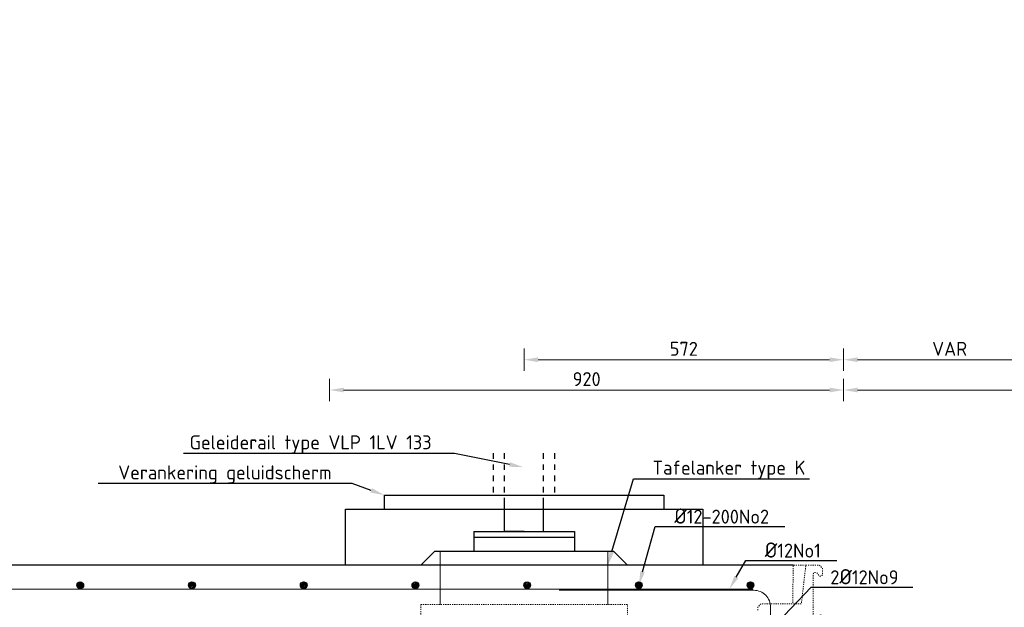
# Model space of a CAD drawing. Header units: millimetres. Extents: x -8028558 to 327273, y -63352 to 83293.
# Tile 72 of 195: x 99044 to 100806, y -26713 to -25662. Entities that reach past the tile are written whole.
import ezdxf
from ezdxf import colors
from ezdxf.entities.mleader import LeaderData, LeaderLine
from ezdxf.math import Vec2, Vec3

# ---------------------------------------------------------------- set-up
doc = ezdxf.new("R2010")
doc.units = ezdxf.units.MM
doc.linetypes.add('NLCS-HIDDEN', pattern=[4, 2, -2])
for name, color, linetype, lineweight in [('B-CO-BC-BETONVORM-AD', 252, 'Continuous', 18), ('B-CO-BC-BETONVORM-GD', 90, 'Continuous', 25), ('B-CO-BC-BETONVORM-M', 7, 'Continuous', 18), ('B-CO-BC-WAPENING-GD', 130, 'Continuous', 25), ('B-CO-BC-WAPENING_HOOFDWAPENING-G', 170, 'Continuous', 18), ('B-CO-SC-STAALVORM-GN', 10, 'NLCS-HIDDEN', 13), ('B-GV-AM-AS_KUNSTWERK_GELUIDSWERENDEVOORZIENING-GD', 10, 'Continuous', 25), ('B-WE-BV-GELEIDECONSTRUCTIE_GELEIDERAIL-GD', 210, 'Continuous', 25), ('V-CO-BC-BETONVORM-M', 7, 'Continuous', 18), ('X-XX-AL-VERWIJZING-T25', 7, 'Continuous', 25)]:
    doc.layers.add(name, color=color, linetype=linetype, lineweight=lineweight)
doc.styles.add('NLCS-ISO-MM10-T25', font='NLCS-ISO.ttf', dxfattribs={"height": 25})
doc.dimstyles.new('NLCS-MM10-T25-PIJL_L0_H0', dxfattribs={"dimscale": 10, "dimtxt": 2.5, "dimasz": 2.5, "dimexe": 2, "dimexo": 2, "dimgap": 0.7, "dimtad": 1, "dimdec": 0, "dimzin": 0, "dimdsep": 46, "dimtxsty": 'NLCS-ISO-MM10-T25', "dimcen": 0, "dimdle": 2, "dimclrd": 256, "dimclre": 256, "dimclrt": 256, "dimadec": 0, "dimazin": 0, "dimtfac": 1, "dimtdec": 3, "dimtofl": 0, "dimtmove": 0, "dimatfit": 3, "dimfxl": 2, "dimfxlon": 1, "dimtfillclr": 256, "dimtolj": 1, "dimtzin": 0, "dimlwd": -1, "dimlwe": -1, "dimarcsym": 0})

# ---------------------------------------------------------------- blocks, each defined once
blk = doc.blocks.new('*D1953')
at = {"layer": 'V-CO-BC-BETONVORM-M', "transparency": 16777216}
for p, q in [((99598.5, -26344.3), (99598.5, -26304.3)), ((100518.6, -26344.3), (100518.6, -26304.3)), ((100493.6, -26324.3), (99623.5, -26324.3))]:
    blk.add_line(p, q, dxfattribs=at)
for points in [[(99623.5, -26320.1), (99623.5, -26328.5), (99598.5, -26324.3)], [(100493.6, -26320.1), (100493.6, -26328.5), (100518.6, -26324.3)]]:
    blk.add_solid(points, dxfattribs=at)
at = {"layer": 'V-CO-BC-BETONVORM-M', "transparency": 16777216, "insert": (100058.6, -26304.8), "char_height": 25, "attachment_point": 5, "style": 'NLCS-ISO-MM10-T25'}
blk.add_mtext('\\A1;920', dxfattribs=at)
blk = doc.blocks.new('*D1961')
at = {"layer": 'V-CO-BC-BETONVORM-M', "transparency": 16777216}
for p, q in [((100518.6, -26344.3), (100518.6, -26304.3)), ((101818.6, -26344.3), (101818.6, -26304.3)), ((101793.6, -26324.3), (100543.6, -26324.3))]:
    blk.add_line(p, q, dxfattribs=at)
for points in [[(100543.6, -26320.1), (100543.6, -26328.5), (100518.6, -26324.3)], [(101793.6, -26320.1), (101793.6, -26328.5), (101818.6, -26324.3)]]:
    blk.add_solid(points, dxfattribs=at)
at = {"layer": 'V-CO-BC-BETONVORM-M', "transparency": 16777216, "insert": (101168.6, -26304.8), "char_height": 25, "attachment_point": 5, "style": 'NLCS-ISO-MM10-T25'}
blk.add_mtext('\\A1;+/-1300', dxfattribs=at)
blk = doc.blocks.new('Verankering geluidscherm')
at = {"layer": 'B-GV-AM-AS_KUNSTWERK_GELUIDSWERENDEVOORZIENING-GD', "flags": 128}
for points in [[(-29790.6, -6868.1), (-29790.6, -6858.1)], [(-29680.6, -6868.1), (-29680.6, -6858.1)], [(-29790.6, -6888.1), (-29790.6, -6878.1)], [(-29680.6, -6888.1), (-29680.6, -6878.1)], [(-29790.6, -6908.1), (-29790.6, -6898.1)], [(-29680.6, -6908.1), (-29680.6, -6898.1)], [(-29790.6, -6928.1), (-29790.6, -6918.1)], [(-29680.6, -6928.1), (-29680.6, -6918.1)], [(-29985.6, -6958.1), (-29985.6, -6933.1), (-29485.6, -6933.1), (-29485.6, -6958.1)], [(-30055.6, -7058.1), (-30055.6, -6958.1), (-29415.6, -6958.1), (-29415.6, -7058.1)]]:
    blk.add_lwpolyline(points, dxfattribs=at)
blk = doc.blocks.new('geleiderailconstructie')
at = {"layer": 'B-WE-BV-GELEIDECONSTRUCTIE_GELEIDERAIL-GD', "flags": 128}
for points in [[(-28291.3, -6868.1), (-28291.3, -6858.1)], [(-28221.3, -6868.1), (-28221.3, -6858.1)], [(-28291.3, -6888.1), (-28291.3, -6878.1)], [(-28221.3, -6888.1), (-28221.3, -6878.1)], [(-28291.3, -6908.1), (-28291.3, -6898.1)], [(-28221.3, -6908.1), (-28221.3, -6898.1)], [(-28291.3, -6928.1), (-28291.3, -6918.1)], [(-28221.3, -6928.1), (-28221.3, -6918.1)], [(-28256.3, -6998.1), (-28291.3, -6998.1), (-28291.3, -6938.1)], [(-28256.3, -6998.1), (-28221.3, -6998.1), (-28221.3, -6938.1)], [(-28346.3, -6998.1), (-28166.3, -6998.1)], [(-28346.3, -6998.1), (-28346.3, -7033.1)], [(-28166.3, -6998.1), (-28166.3, -7033.1)], [(-28346.3, -7008.1), (-28166.3, -7008.1)], [(-28416.3, -7033.1), (-28441.3, -7058.1)], [(-28416.3, -7033.1), (-28096.3, -7033.1)], [(-28096.3, -7033.1), (-28071.3, -7058.1)]]:
    blk.add_lwpolyline(points, dxfattribs=at)
blk = doc.blocks.new('*D2081')
at = {"layer": 'B-CO-BC-BETONVORM-M', "transparency": 16777216}
for p, q in [((99946.6, -26290.1), (99946.6, -26250.1)), ((100518.6, -26290.1), (100518.6, -26250.1)), ((100493.6, -26270.1), (99971.6, -26270.1))]:
    blk.add_line(p, q, dxfattribs=at)
for points in [[(99971.6, -26266), (99971.6, -26274.3), (99946.6, -26270.1)], [(100493.6, -26266), (100493.6, -26274.3), (100518.6, -26270.1)]]:
    blk.add_solid(points, dxfattribs=at)
at = {"layer": 'B-CO-BC-BETONVORM-M', "transparency": 16777216, "insert": (100232.6, -26250.6), "char_height": 25, "attachment_point": 5, "style": 'NLCS-ISO-MM10-T25'}
blk.add_mtext('\\A1;572', dxfattribs=at)
blk = doc.blocks.new('*D2082')
at = {"layer": 'B-CO-BC-BETONVORM-M', "transparency": 16777216}
for p, q in [((100518.6, -26290.1), (100518.6, -26250.1)), ((100898.6, -26290.1), (100898.6, -26250.1)), ((100873.6, -26270.1), (100543.6, -26270.1))]:
    blk.add_line(p, q, dxfattribs=at)
for points in [[(100543.6, -26266), (100543.6, -26274.3), (100518.6, -26270.1)], [(100873.6, -26266), (100873.6, -26274.3), (100898.6, -26270.1)]]:
    blk.add_solid(points, dxfattribs=at)
at = {"layer": 'B-CO-BC-BETONVORM-M', "transparency": 16777216, "insert": (100708.6, -26250.6), "char_height": 25, "attachment_point": 5, "style": 'NLCS-ISO-MM10-T25'}
blk.add_mtext('\\A1;VAR', dxfattribs=at)

msp = doc.modelspace()

# ---------------------------------------------------------------- hatches: boundary and pattern name
at = {"layer": 'B-CO-BC-BETONVORM-AD'}
h = msp.add_hatch(dxfattribs=at)
h.set_pattern_fill('ACO-BETON_GEWAPEND', color=256, pattern_type=2)
h.set_pattern_definition([(45, (-1056.6588, 16672.1097), (-1.414213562, 1.414213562), [])])
edge = h.paths.add_edge_path()
edge.add_arc((99152, -26673.7), 6, 180, 540, ccw=False)
h = msp.add_hatch(dxfattribs=at)
h.set_pattern_fill('ACO-BETON_GEWAPEND', color=256, pattern_type=2)
h.set_pattern_definition([(45, (-1256.6588, 16672.1097), (-1.414213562, 1.414213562), [])])
edge = h.paths.add_edge_path()
edge.add_arc((99352, -26673.7), 6, 180, 540, ccw=False)
h = msp.add_hatch(dxfattribs=at)
h.set_pattern_fill('ACO-BETON_GEWAPEND', color=256, pattern_type=2)
h.set_pattern_definition([(45, (-1456.6588, 16672.1097), (-1.414213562, 1.414213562), [])])
edge = h.paths.add_edge_path()
edge.add_arc((99552, -26673.7), 6, 180, 540, ccw=False)
h = msp.add_hatch(dxfattribs=at)
h.set_pattern_fill('ACO-BETON_GEWAPEND', color=256, pattern_type=2)
h.set_pattern_definition([(45, (-1656.6588, 16672.1097), (-1.414213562, 1.414213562), [])])
edge = h.paths.add_edge_path()
edge.add_arc((99752, -26673.7), 6, 180, 540, ccw=False)
h = msp.add_hatch(dxfattribs=at)
h.set_pattern_fill('ACO-BETON_GEWAPEND', color=256, pattern_type=2)
h.set_pattern_definition([(45, (-1856.6588, 16672.1097), (-1.414213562, 1.414213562), [])])
edge = h.paths.add_edge_path()
edge.add_arc((99952, -26673.7), 6, 180, 540, ccw=False)
h = msp.add_hatch(dxfattribs=at)
h.set_pattern_fill('ACO-BETON_GEWAPEND', color=256, pattern_type=2)
h.set_pattern_definition([(45, (-2056.6588, 16672.1097), (-1.414213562, 1.414213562), [])])
edge = h.paths.add_edge_path()
edge.add_arc((100152, -26673.7), 6, 180, 540, ccw=False)
h = msp.add_hatch(dxfattribs=at)
h.set_pattern_fill('ACO-BETON_GEWAPEND', color=256, pattern_type=2)
h.set_pattern_definition([(45, (-2256.6588, 16672.1097), (-1.414213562, 1.414213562), [])])
edge = h.paths.add_edge_path()
edge.add_arc((100352, -26673.7), 6, 180, 540, ccw=False)

# ---------------------------------------------------------------- linework, layer by layer
at = {"layer": 'B-CO-BC-BETONVORM-GD', "ltscale": 500, "flags": 128}
msp.add_lwpolyline([(100428.6, -26637.4), (98658.6, -26637.4)], dxfattribs=at)
at = {"layer": 'B-CO-BC-WAPENING-GD'}
for centre in [(99152, -26673.7), (99352, -26673.7), (99552, -26673.7), (99752, -26673.7), (99952, -26673.7), (100152, -26673.7), (100352, -26673.7)]:
    msp.add_circle(centre, 6, dxfattribs=at)
at = {"layer": 'B-CO-BC-WAPENING_HOOFDWAPENING-G', "flags": 128}
for points in [[(99796.6, -26612.4), (99796.6, -26707.8)], [(100096.6, -26612.4), (100096.6, -26707.8)]]:
    msp.add_lwpolyline(points, dxfattribs=at)
at = {"layer": 'B-CO-BC-WAPENING_HOOFDWAPENING-G'}
msp.add_lwpolyline([(98658.6, -26680.6), (100356, -26680.6)], dxfattribs=at)
msp.add_lwpolyline([(100009.6, -26682.7), (100358, -26682.7, -0.414214), (100388, -26712.7), (100388, -27044.6, -0.414214), (100358, -27074.6), (100131.4, -27074.6)], format="xyb", dxfattribs=at)
at = {"layer": 'B-CO-SC-STAALVORM-GN', "flags": 128}
msp.add_lwpolyline([(100365.2, -26718.3), (100365.2, -26712.3), (100370.8, -26706.7), (100443.1, -26706.7), (100451.1, -26637.4), (100475, -26637.4), (100480.8, -26643.2), (100480.8, -26654, -0.748975), (100474.3, -26655.9, 0.045064), (100471.1, -26651.8, 0.61982), (100464.3, -26653.8), (100464.3, -26730.5, 0.61982), (100471.1, -26732.5, 0.045064), (100474.3, -26728.4, -0.748975), (100480.8, -26730.3), (100480.8, -26743.5), (100474.3, -26750), (100451.1, -26750)], format="xyb", dxfattribs=at)
msp.add_lwpolyline([(100451.1, -26637.4), (100428.6, -26637.4), (100427.5, -26706.7)], dxfattribs=at)
msp.add_lwpolyline([(99761.6, -26707.8), (99761.6, -26732.8), (100131.6, -26732.8), (100131.6, -26707.8)], close=True, dxfattribs=at)

# ---------------------------------------------------------------- block references
at = {"layer": 'B-CO-BC-BETONVORM-AD'}
msp.add_blockref('Verankering geluidscherm', (129682.2, -19579.3), dxfattribs=at)
at = {"layer": 'X-XX-AL-VERWIJZING-T25'}
msp.add_blockref('geleiderailconstructie', (128202.9, -19579.3), dxfattribs=at)

# ---------------------------------------------------------------- dimensions: what is measured, and where the dimension line sits
at = {"layer": 'B-CO-BC-BETONVORM-M'}
dim = msp.add_linear_dim(base=(99946.6, -26270.1), p1=(100518.6, -26777.6), p2=(99946.6, -26612.4), angle=180, dimstyle='NLCS-MM10-T25-PIJL_L0_H0', dxfattribs=at)
dim.commit()
dim.dimension.update_dxf_attribs({"geometry": '*D2081', "text_midpoint": (100232.6, -26250.6)})
dim = msp.add_linear_dim(base=(100518.6, -26270.1), p1=(100898.6, -26777.6), p2=(100518.6, -26777.6), angle=180, text='VAR', dimstyle='NLCS-MM10-T25-PIJL_L0_H0', dxfattribs=at)
dim.commit()
dim.dimension.update_dxf_attribs({"geometry": '*D2082', "text_midpoint": (100708.6, -26250.6)})
at = {"layer": 'V-CO-BC-BETONVORM-M'}
dim = msp.add_linear_dim(base=(99598.5, -26324.3), p1=(100518.6, -27227.5), p2=(99598.5, -27227.5), angle=180, dimstyle='NLCS-MM10-T25-PIJL_L0_H0', dxfattribs=at)
dim.commit()
dim.dimension.update_dxf_attribs({"geometry": '*D1953', "text_midpoint": (100058.6, -26304.8)})
dim = msp.add_linear_dim(base=(100518.6, -26324.3), p1=(101818.6, -26727.4), p2=(100518.6, -27227.5), angle=180, text='+/-<>', dimstyle='NLCS-MM10-T25-PIJL_L0_H0', dxfattribs=at)
dim.commit()
dim.dimension.update_dxf_attribs({"geometry": '*D1961', "text_midpoint": (101168.6, -26304.8)})

# ---------------------------------------------------------------- leaders
at = {"layer": 'X-XX-AL-VERWIJZING-T25'}
ml = msp.add_multileader_mtext('Standard', dxfattribs=at)
ml.set_content('Merk B', color=256, style='NLCS-ISO-MM10-T25')
ml.set_leader_properties(color=256, linetype='ByLayer', lineweight=-1)
ml.build(insert=Vec2(0, 0))
ml.multileader.update_dxf_attribs({"text_left_attachment_type": 5, "text_right_attachment_type": 5, "dogleg_length": 25, "arrow_head_size": 25})
ctx = ml.context
ctx.base_point, ctx.char_height, ctx.arrow_head_size, ctx.landing_gap_size, ctx.plane_origin = Vec3(137517.8, -36029.7), 25, 25, 9, Vec3(137783.2, -36013.1)
ctx.left_attachment, ctx.right_attachment = 5, 5
notes = []
notes.append((ctx, [(0, (0, 0, 0), (0, 0), (1, 0), 1, [])]))
ctx.mtext.insert, ctx.mtext.flow_direction = Vec3(137526.8, -35999.7), 5
ml = msp.add_multileader_mtext('Standard', dxfattribs=at)
ml.set_content('Geleiderail type VLP 1LV 133', color=256, style='NLCS-ISO-MM10-T25')
ml.set_leader_properties(color=256, linetype='ByLayer', lineweight=-1)
ml.build(insert=Vec2(0, 0))
ml.multileader.update_dxf_attribs({"text_left_attachment_type": 5, "text_right_attachment_type": 5, "dogleg_length": 25, "arrow_head_size": 25})
ctx = ml.context
ctx.base_point, ctx.char_height, ctx.arrow_head_size, ctx.landing_gap_size, ctx.plane_origin = Vec3(99338.8, -26437.9), 25, 25, 9, Vec3(99945.2, -26462.4)
ctx.left_attachment, ctx.right_attachment = 5, 5
notes.append((ctx, [(0, (1, 1, 0), (99821.8, -26437.9), (-1, 0), 25, [(0, [(99945.2, -26462.4)], 0, [])])]))
ctx.mtext.insert, ctx.mtext.flow_direction = Vec3(99347.8, -26405.4), 5
ml = msp.add_multileader_mtext('Standard', dxfattribs=at)
ml.set_content('Verankering geluidscherm', color=256, style='NLCS-ISO-MM10-T25')
ml.set_leader_properties(color=256, linetype='ByLayer', lineweight=-1)
ml.build(insert=Vec2(0, 0))
ml.multileader.update_dxf_attribs({"text_left_attachment_type": 5, "text_right_attachment_type": 5, "dogleg_length": 25, "arrow_head_size": 25})
ctx = ml.context
ctx.base_point, ctx.char_height, ctx.arrow_head_size, ctx.landing_gap_size, ctx.plane_origin = Vec3(99210.9, -26491.7), 25, 25, 9, Vec3(99696.6, -26512.4)
ctx.left_attachment, ctx.right_attachment = 5, 5
notes.append((ctx, [(0, (1, 1, 0), (99638.9, -26491.7), (-1, 0), 25, [(0, [(99696.6, -26512.4)], 0, [])])]))
ctx.mtext.insert, ctx.mtext.flow_direction = Vec3(99219.9, -26459.2), 5
ml = msp.add_multileader_mtext('Standard', dxfattribs=at)
ml.set_content('Tafelanker type K', color=256, style='NLCS-ISO-MM10-T25')
ml.set_leader_properties(color=256, linetype='ByLayer', lineweight=-1)
ml.build(insert=Vec2(0, 0))
ml.multileader.update_dxf_attribs({"text_left_attachment_type": 5, "text_right_attachment_type": 5, "dogleg_length": 25, "arrow_head_size": 25})
ctx = ml.context
ctx.base_point, ctx.char_height, ctx.arrow_head_size, ctx.landing_gap_size, ctx.plane_origin = Vec3(100167.6, -26483.2), 25, 25, 9, Vec3(100096.6, -26637.4)
ctx.left_attachment, ctx.right_attachment = 5, 5
notes.append((ctx, [(1, (1, 1, 0), (100142.6, -26483.2), (1, 0), 25, [(0, [(100096.6, -26637.4)], 0, [])])]))
ctx.mtext.insert, ctx.mtext.flow_direction = Vec3(100176.6, -26450.7), 5
ml = msp.add_multileader_mtext('Standard', dxfattribs=at)
ml.set_content('{\\H1.08333x;Ø}12-200No2', color=256, style='NLCS-ISO-MM10-T25')
ml.set_leader_properties(color=256, linetype='ByLayer', lineweight=-1)
ml.build(insert=Vec2(0, 0))
ml.multileader.update_dxf_attribs({"text_left_attachment_type": 5, "text_right_attachment_type": 5, "dogleg_length": 25, "arrow_head_size": 25})
ctx = ml.context
ctx.base_point, ctx.char_height, ctx.arrow_head_size, ctx.landing_gap_size, ctx.plane_origin = Vec3(100206.5, -26568.8), 25, 25, 9, Vec3(100282.7, -26663.2)
ctx.left_attachment, ctx.right_attachment = 5, 5
notes.append((ctx, [(1, (1, 1, 0), (100181.5, -26568.8), (1, 0), 25, [(0, [(100152, -26673.7)], 0, [])])]))
ctx.mtext.insert, ctx.mtext.flow_direction = Vec3(100215.5, -26536.3), 5
ml = msp.add_multileader_mtext('Standard', dxfattribs=at)
ml.set_content('{\\H1.08333x;Ø}12No1', color=256, style='NLCS-ISO-MM10-T25')
ml.set_leader_properties(color=256, linetype='ByLayer', lineweight=-1)
ml.build(insert=Vec2(0, 0))
ml.multileader.update_dxf_attribs({"text_left_attachment_type": 5, "text_right_attachment_type": 5, "dogleg_length": 25, "arrow_head_size": 25})
ctx = ml.context
ctx.base_point, ctx.char_height, ctx.arrow_head_size, ctx.landing_gap_size, ctx.plane_origin = Vec3(100368.6, -26629.6), 25, 25, 9, Vec3(100444.8, -26670.1)
ctx.left_attachment, ctx.right_attachment = 5, 5
notes.append((ctx, [(1, (1, 1, 0), (100343.6, -26629.6), (1, 0), 25, [(0, [(100314.1, -26680.6)], 0, [])])]))
ctx.mtext.insert, ctx.mtext.flow_direction = Vec3(100377.6, -26597.1), 5
ml = msp.add_multileader_mtext('Standard', dxfattribs=at)
ml.set_content('2{\\H1.08333x;Ø}12No9', color=256, style='NLCS-ISO-MM10-T25')
ml.set_leader_properties(color=256, linetype='ByLayer', lineweight=-1)
ml.build(insert=Vec2(0, 0))
ml.multileader.update_dxf_attribs({"text_left_attachment_type": 5, "text_right_attachment_type": 5, "dogleg_length": 25, "arrow_head_size": 25})
ctx = ml.context
ctx.base_point, ctx.char_height, ctx.arrow_head_size, ctx.landing_gap_size, ctx.plane_origin = Vec3(100485.9, -26677.3), 25, 25, 9, Vec3(100141.9, -26775.7)
ctx.left_attachment, ctx.right_attachment = 5, 5
notes.append((ctx, [(0, (1, 1, 0), (100460.9, -26677.3), (1, 0), 25, [(1, [(100271.4, -26763.7), (100377, -26764.3)], 0, [])])]))
ctx.mtext.insert, ctx.mtext.flow_direction = Vec3(100494.9, -26644.8), 5
for ctx, leaders in notes:
    for number, flags, end, landing, length, lines in leaders:
        leader = LeaderData()
        leader.index, (leader.has_last_leader_line, leader.has_dogleg_vector, leader.attachment_direction) = number, flags
        leader.last_leader_point, leader.dogleg_vector, leader.dogleg_length = Vec3(end), Vec3(landing), length
        for number, points, colour, breaks in lines:
            line = LeaderLine()
            line.index, line.vertices, line.color, line.breaks = number, Vec3.list(points), colors.encode_raw_color(colour), breaks
            leader.lines.append(line)
        ctx.leaders.append(leader)

doc.saveas('drawing.dxf')
